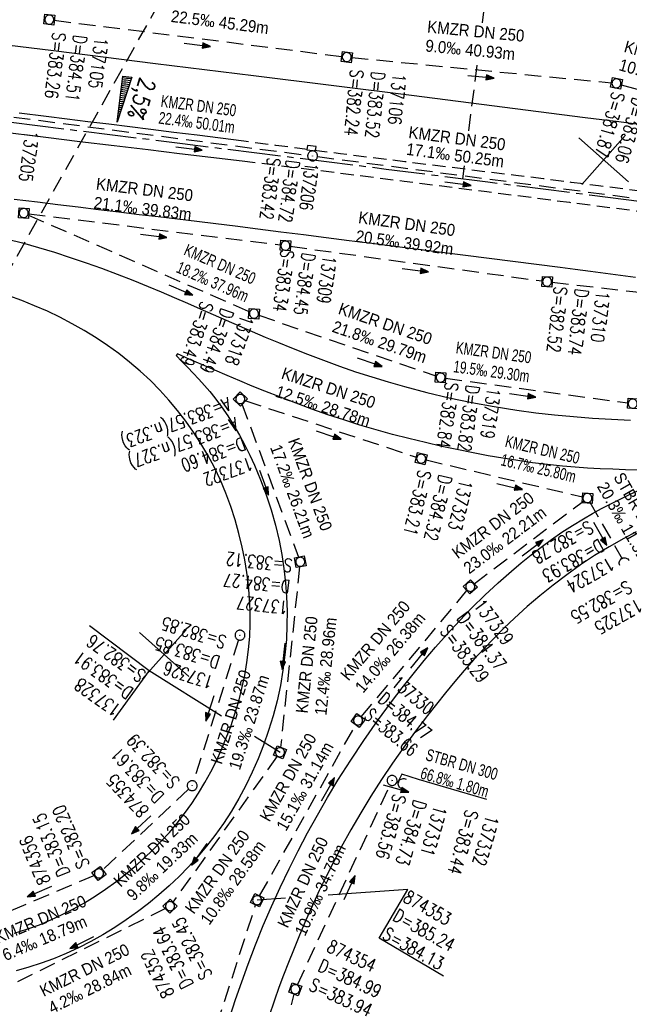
# Model space of a CAD drawing. Header units: millimetres. Extents: x -519 to 616, y -483 to 277.
# Tile 16 of 26: x 144 to 236, y -310 to -161. Entities that reach past the tile are written whole.
import ezdxf

# ---------------------------------------------------------------- set-up
doc = ezdxf.new("R2010")
doc.units = ezdxf.units.MM
doc.header["$LTSCALE"] = 10
for name, pattern in [('ACHSE', [5.5, 4, -0.5, 0.5, -0.5]), ('LT00', [0]), ('LT11', [0.3, 0.2, -0.1]), ('LT17', [0.15, 0.1, -0.05]), ('STRICHLINIE2', [0.375, 0.25, -0.125])]:
    doc.linetypes.add(name, pattern=pattern)
for name, color, linetype in [('--EK_000-Halt-Pfeil', 4, 'LT00'), ('--EK_000-Halt-Text', 140, 'LT00'), ('--EK_000-Haltung', 7, 'STRICHLINIE2'), ('--EK_000-Schacht-Text', 5, 'LT00'), ('--EK_01-Halt-Pfeil', 4, 'LT00'), ('--EK_01-Halt-Text', 140, 'LT00'), ('--EK_01-Haltung', 7, 'STRICHLINIE2'), ('--EK_01-Schacht-Text', 5, 'LT00'), ('--EK_07-Halt-Pfeil', 4, 'LT00'), ('--EK_07-Halt-Text', 140, 'LT00'), ('--EK_07-Haltung', 7, 'STRICHLINIE2'), ('--EK_07-Schacht-Text', 5, 'LT00'), ('--EK_08-Halt-Pfeil', 4, 'LT00'), ('--EK_08-Halt-Text', 140, 'LT00'), ('--EK_08-Haltung', 7, 'STRICHLINIE2'), ('--EK_08-Schacht-Text', 5, 'LT00'), ('--EK_10-Halt-Pfeil', 4, 'LT00'), ('--EK_10-Halt-Text', 140, 'LT00'), ('--EK_10-Haltung', 7, 'STRICHLINIE2'), ('--EK_10-Schacht-Text', 5, 'LT00'), ('--EK_11-Halt-Pfeil', 4, 'LT00'), ('--EK_11-Halt-Text', 140, 'LT00'), ('--EK_11-Haltung', 7, 'STRICHLINIE2'), ('--EK_11-Schacht-Text', 5, 'LT00'), ('--EK_13-Haltung', 7, 'STRICHLINIE2'), ('--EK_A-TEXT-KILOMETER', 30, 'LT17'), ('--EK_FBR', 2, 'LT00'), ('-AX-020', 30, 'ACHSE'), ('-QUE-20O', 11, 'Continuous'), ('V_KA_MULD', 182, 'LT00'), ('V_KA_PRUF', 182, 'LT00'), ('V_P_SK', 182, 'LT00'), ('V_P_UK_DL', 182, 'LT00'), ('V_RASTER_75', 121, 'LT00')]:
    doc.layers.add(name, color=color, linetype=linetype)
doc.styles.add('Haltungsbeschriftung', font='arial.ttf', dxfattribs={"width": 0.75})
doc.styles.add('ROMANS', font='ROMANS.shx', dxfattribs={"width": 0.8})
doc.styles.add('schachtbeschriftung', font='romans.shx', dxfattribs={"width": 0.75, "height": 0.2})

# ---------------------------------------------------------------- blocks, each defined once
blk = doc.blocks.new('SYMB0652')
at = {"color": 0, "linetype": 'ByBlock'}
blk.add_lwpolyline([(-0.15, -0.075), (0.15, -0.075), (0.15, 0.075), (-0.15, 0.075), (-0.15, -0.075)], dxfattribs=at)
blk = doc.blocks.new('SYMB0003')
at = {"color": 0, "linetype": 'ByBlock'}
for p, q in [((-0.015712, 0), (0.010166, 0.012015)), ((0, -0.021257), (-0.015712, 0)), ((0.010166, 0.012015), (0, -0.021257))]:
    blk.add_line(p, q, dxfattribs=at)
for points in [[(-0.031395, 0.499013), (-0.093691, 0.491144), (-0.154509, 0.475528), (-0.21289, 0.452414), (-0.267913, 0.422164), (-0.318712, 0.385257), (-0.364484, 0.342274), (-0.404509, 0.293893), (-0.438154, 0.240877), (-0.464888, 0.184062), (-0.484292, 0.124345), (-0.496058, 0.062667), (-0.5, 0)], [(-0.5, 0), (-0.496058, -0.062667), (-0.484292, -0.124345), (-0.464888, -0.184062), (-0.438154, -0.240877), (-0.404509, -0.293893), (-0.364485, -0.342274), (-0.318712, -0.385257), (-0.267914, -0.422164), (-0.21289, -0.452414), (-0.154509, -0.475529), (-0.093691, -0.491144), (-0.031395, -0.499014), (0.031395, -0.499014)], [(0.5, 0), (0.496057, 0.062667), (0.484292, 0.124345), (0.464888, 0.184062), (0.438153, 0.240877), (0.404509, 0.293893), (0.364484, 0.342274), (0.318712, 0.385257), (0.267913, 0.422164), (0.21289, 0.452414), (0.154509, 0.475528), (0.093691, 0.491144), (0.031395, 0.499013), (-0.031395, 0.499013)], [(0.031395, -0.499014), (0.093691, -0.491144), (0.154509, -0.475529), (0.21289, -0.452414), (0.267914, -0.422164), (0.318712, -0.385257), (0.364485, -0.342274), (0.404509, -0.293893), (0.438154, -0.240877), (0.464889, -0.184062), (0.484292, -0.124345), (0.496058, -0.062667), (0.5, 0)]]:
    blk.add_lwpolyline(points, dxfattribs=at)
blk = doc.blocks.new('SYMB1210')
at = {"color": 0, "linetype": 'ByBlock'}
blk.add_line((0.018815, -0.179014), (0.055623, -0.17119), dxfattribs=at)
for points in [[(-0.2, -0.2), (-0.2, 0.2), (0.2, 0.2), (0.2, -0.2), (-0.2, -0.2)], [(0.018815, 0.179014), (-0.018815, 0.179014), (-0.055623, 0.17119), (-0.09, 0.155885), (-0.120444, 0.133766), (-0.145623, 0.105801), (-0.164438, 0.073213), (-0.176067, 0.037424), (-0.18, 0)], [(-0.18, 0), (-0.176067, -0.037424), (-0.164438, -0.073213), (-0.145623, -0.105801), (-0.120444, -0.133766), (-0.09, -0.155885), (-0.055623, -0.17119), (-0.018815, -0.179014), (0.018815, -0.179014)], [(0.18, 0), (0.176067, 0.037424), (0.164438, 0.073213), (0.145623, 0.105801), (0.120444, 0.133766), (0.09, 0.155885), (0.055623, 0.17119), (0.018815, 0.179014)], [(0.055623, -0.17119), (0.09, -0.155885), (0.120444, -0.133766), (0.145623, -0.105801), (0.164438, -0.073213), (0.176067, -0.037424), (0.18, 0)]]:
    blk.add_lwpolyline(points, dxfattribs=at)
blk = doc.blocks.new('SYMB1107')
at = {"color": 0, "linetype": 'ByBlock'}
for points in [[(-0.2, 0), (-0.196157, 0.039018), (-0.184776, 0.076537), (-0.166294, 0.111114), (-0.141421, 0.141421), (-0.111114, 0.166294), (-0.076537, 0.184776), (-0.039018, 0.196157), (0, 0.2)], [(0, 0.2), (0.039018, 0.196157), (0.076537, 0.184776), (0.111114, 0.166294), (0.141421, 0.141421), (0.166294, 0.111114), (0.184776, 0.076537), (0.196157, 0.039018), (0.2, 0)]]:
    blk.add_lwpolyline(points, dxfattribs=at)
blk = doc.blocks.new('SYMB0070')
at = {"color": 0, "linetype": 'ByBlock'}
for p, q in [((-0.5, 0), (0.2, 0)), ((0.5, 0), (0.2, 0.1)), ((0.2, 0.1), (0.2, 0)), ((0.468, 0), (0.21, 0.086)), ((0.21, 0.086), (0.21, -0.086)), ((0.21, -0.086), (0.468, 0)), ((0.22, -0.072), (0.437, 0)), ((0.23, -0.058), (0.405, 0)), ((0.24, -0.045), (0.374, 0)), ((0.342, 0), (0.25, 0.031)), ((0.25, 0.031), (0.25, -0.031)), ((0.25, -0.031), (0.342, 0)), ((0.26, -0.017), (0.31, 0)), ((0.27, -0.003), (0.279, 0))]:
    blk.add_line(p, q, dxfattribs=at)
for points in [[(0.2, 0), (0.2, -0.1), (0.5, 0)], [(0.437, 0), (0.22, 0.072), (0.22, -0.072)], [(0.405, 0), (0.23, 0.058), (0.23, -0.058)], [(0.374, 0), (0.24, 0.045), (0.24, -0.045)], [(0.31, 0), (0.26, 0.017), (0.26, -0.017)], [(0.279, 0), (0.27, 0.003), (0.27, -0.003)]]:
    blk.add_lwpolyline(points, dxfattribs=at)

msp = doc.modelspace()

# ---------------------------------------------------------------- hatches: boundary and pattern name
at = {"layer": '-QUE-20O'}
h = msp.add_hatch(dxfattribs=at)
h.set_pattern_fill('LT_0', color=256, scale=0.3, angle=-7.0917, style=0, pattern_type=2)
h.set_pattern_definition([(352.908306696, (24088.14337, -706267.2961), (0.03703728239, 0.29770495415), [0.30000000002])])
h.paths.add_polyline_path([(159.19, -169.91), (158.33, -176.86), (160.58, -170.08)])

# ---------------------------------------------------------------- linework, layer by layer
at = {"layer": '--EK_000-Haltung'}
for p, q in [((139.02, -175.63), (187.13, -181.89)), ((188.62, -182.08), (236.96, -188.41))]:
    msp.add_line(p, q, dxfattribs=at)
at = {"layer": '--EK_01-Haltung'}
for p, q in [((148.85, -161.48), (192.3, -166.95)), ((193.79, -167.11), (233.03, -170.94)), ((234.5, -171.21), (250.97, -175.81))]:
    msp.add_line(p, q, dxfattribs=at)
at = {"layer": '--EK_07-Haltung'}
for p, q in [((177.66, -218.96), (203.56, -227.51)), ((205.01, -227.92), (228.66, -233.52)), ((212.28, -246.66), (228.79, -234.14)), ((229.76, -234.34), (234.62, -242.86)), ((195.22, -266.75), (211.2, -247.69)), ((176.67, -255.13), (169.9, -276.46)), ((179.87, -293.83), (194.37, -267.98)), ((169.13, -277.69), (156.16, -289.92)), ((154.92, -290.73), (139.01, -297.49)), ((169.93, -324.08), (179.27, -295.19))]:
    msp.add_line(p, q, dxfattribs=at)
at = {"layer": '--EK_07-Schacht-Text', "flags": 128}
for points in [[(207.65, -305.95), (197.91, -300.24), (202.25, -292.85), (190.25, -293.71)], [(183.77, -294.17), (179.5, -294.48)]]:
    msp.add_lwpolyline(points, dxfattribs=at)
at = {"layer": '--EK_08-Halt-Text', "flags": 128}
msp.add_lwpolyline([(214.19, -279.28), (203.85, -276.26), (201.34, -275.41), (200.75, -276.63)], dxfattribs=at)
at = {"layer": '--EK_08-Haltung'}
for p, q in [((177.2, -219.43), (185.74, -242.62)), ((185.92, -244.07), (183.03, -271.38)), ((182.52, -272.73), (166.77, -294.77)), ((200.61, -276.59), (200.9, -276.67)), ((185.58, -307.26), (199.58, -277.06)), ((165.67, -295.71), (141.18, -307.88)), ((178.23, -335.76), (185.08, -308.67))]:
    msp.add_line(p, q, dxfattribs=at)
at = {"layer": '--EK_08-Schacht-Text'}
for p, q in [((163.16, -259.74), (174.13, -266.6)), ((179.1, -269.71), (182.95, -272.12))]:
    msp.add_line(p, q, dxfattribs=at)
at = {"layer": '--EK_08-Schacht-Text', "flags": 128}
msp.add_lwpolyline([(154.17, -252.97), (163.16, -259.74), (157.74, -267.26)], dxfattribs=at)
at = {"layer": '--EK_10-Haltung'}
for p, q in [((144.99, -190.72), (183.02, -195.44)), ((184.51, -195.64), (222.57, -200.88)), ((224.06, -201.07), (262.29, -205.48))]:
    msp.add_line(p, q, dxfattribs=at)
at = {"layer": '--EK_11-Haltung'}
for p, q in [((144.93, -190.92), (178.33, -205.53)), ((179.73, -206.07), (206.5, -215.24)), ((207.95, -215.58), (235.5, -219.32))]:
    msp.add_line(p, q, dxfattribs=at)
at = {"layer": '--EK_13-Haltung'}
msp.add_line((130.37, -220.01), (203.72, -89.42), dxfattribs=at)
at = {"layer": '--EK_A-TEXT-KILOMETER', "ltscale": 2.5}
for p, q in [((213.55, -161.86), (216.21, -140.88)), ((211.48, -178.17), (212.83, -167.5)), ((210.56, -185.42), (210.81, -183.5))]:
    msp.add_line(p, q, dxfattribs=at)
at = {"layer": '--EK_FBR'}
msp.add_line((167.48, -211.91), (167.26, -212.17), dxfattribs=at)
for points in [[(347.61, -191.12), (337.39, -189.87), (326.68, -188.53), (321.39, -187.8), (313.34, -186.77), (297.78, -184.87), (278.05, -182.4), (252.97, -179.28), (233.75, -176.78), (232.82, -176.66), (229.04, -176.2), (202.84, -172.86), (178.93, -169.86), (164.15, -168.04), (148.71, -166.1), (124.59, -163.17), (99.95, -160.19), (73.77, -156.52), (56.93, -154.05), (46.17, -152.5), (40.96, -151.86), (22.72, -149.86)], [(167.26, -212.17), (168.13, -213.06), (169, -213.94), (169.85, -214.84), (170.7, -215.74), (171.52, -216.66), (172.33, -217.6), (173.08, -218.52)], [(237.07, -229.46), (235.16, -229.41), (233.25, -229.35), (231.33, -229.26), (229.43, -229.16), (227.52, -229.03), (225.61, -228.87), (223.36, -228.63), (221.1, -228.36), (218.86, -228.04), (216.61, -227.68), (214.38, -227.29), (212.14, -226.87), (209.92, -226.42), (207.41, -225.88), (204.91, -225.31), (202.43, -224.71), (199.95, -224.07), (197.49, -223.38), (195.03, -222.66), (192.6, -221.89), (190.19, -221.09), (187.78, -220.25), (185.39, -219.37), (183.01, -218.46), (180.64, -217.53), (178.75, -216.76), (176.86, -215.97), (174.98, -215.17), (173.1, -214.37), (171.23, -213.55), (169.35, -212.73), (167.48, -211.91)], [(228.79, -236.81), (230.15, -236.03), (231.53, -235.27), (232.93, -234.55), (234.34, -233.84), (235.76, -233.16), (237.2, -232.5), (238.64, -231.85), (240.08, -231.21), (241.53, -230.58), (242.99, -229.95)]]:
    msp.add_lwpolyline(points, dxfattribs=at)
at = {"layer": '--EK_FBR', "color": 2}
for points in [[(72.44, -170.03), (76.68, -170.54), (80.92, -171.04), (85.16, -171.54), (89.4, -172.03), (93.64, -172.53), (97.87, -173.03), (102.89, -173.63), (107.9, -174.24), (112.91, -174.85), (117.92, -175.46), (122.94, -176.08), (127.87, -176.7), (132.79, -177.31), (137.72, -177.93), (142.65, -178.54), (147.58, -179.15), (152.73, -179.78), (157.87, -180.4), (163.02, -181.02), (167.75, -181.59), (172.48, -182.16), (177.22, -182.72)], [(177.47, -179.77), (177.47, -179.77), (173.96, -179.32), (170.44, -178.86), (166.92, -178.42), (163.41, -177.97), (160.25, -177.58), (157.09, -177.19), (153.94, -176.81), (150.78, -176.42), (147.62, -176.03), (143.55, -175.53)], [(236.68, -200.35), (234.4, -200.06), (232.12, -199.76), (229.84, -199.45), (227.56, -199.15), (225.28, -198.84), (221.71, -198.38), (218.14, -197.92), (214.56, -197.46), (210.99, -197.02), (207.41, -196.57), (203.84, -196.12), (200.26, -195.68), (196.82, -195.24), (193.38, -194.8), (189.94, -194.36), (186.5, -193.92), (183.06, -193.48), (179.62, -193.05), (176.18, -192.62), (173.27, -192.26), (170.37, -191.91), (167.47, -191.56), (164.56, -191.21), (161.66, -190.86), (158.59, -190.48), (155.52, -190.11), (152.46, -189.73), (149.39, -189.35), (146.32, -188.98), (142.78, -188.55)], [(141.77, -194.55), (144.04, -195.14), (146.46, -195.82), (148.86, -196.55), (151.26, -197.32), (153.64, -198.13), (156, -198.97), (158.36, -199.86), (160.7, -200.77), (163.03, -201.71), (165.01, -202.54), (166.98, -203.38), (168.95, -204.23), (170.91, -205.09), (172.87, -205.95), (174.83, -206.82), (176.8, -207.68), (178.76, -208.53), (180.73, -209.37), (182.7, -210.2), (184.69, -211.01), (187.09, -211.96), (189.5, -212.87), (191.93, -213.75), (194.37, -214.59), (196.82, -215.39), (199.29, -216.14), (201.77, -216.85), (205.13, -217.73), (208.51, -218.53), (211.91, -219.24), (215.32, -219.86), (218.75, -220.4), (221.59, -220.79), (224.44, -221.12), (227.29, -221.39), (230.15, -221.61), (233.01, -221.78), (235.88, -221.9)], [(141.77, -194.55), (144.04, -195.14), (146.46, -195.82), (148.86, -196.55), (151.26, -197.32), (153.64, -198.13), (156, -198.97), (158.36, -199.86), (160.7, -200.77), (163.03, -201.71), (165.01, -202.54), (166.98, -203.38), (168.95, -204.23), (170.91, -205.09), (172.87, -205.95), (174.83, -206.82), (176.8, -207.68), (178.76, -208.53), (180.73, -209.37), (182.7, -210.2), (184.69, -211.01), (187.09, -211.96), (189.5, -212.87), (191.93, -213.75), (194.37, -214.59), (196.82, -215.39), (199.29, -216.14), (201.77, -216.85), (205.13, -217.73), (208.51, -218.53), (211.91, -219.24), (215.32, -219.86), (218.75, -220.4), (221.59, -220.79), (224.44, -221.12), (227.29, -221.39), (230.15, -221.61), (233.01, -221.78), (235.88, -221.9)], [(142.78, -299.48), (144.7, -298.87), (146.6, -298.18), (148.34, -297.45), (150.06, -296.66), (151.75, -295.79), (153.4, -294.86), (155.01, -293.86), (156.59, -292.81), (158.13, -291.7), (159.63, -290.54), (161.04, -289.37), (162.41, -288.15), (163.74, -286.89), (165.02, -285.58), (166.24, -284.23), (167.42, -282.83), (168.54, -281.38), (169.62, -279.86), (170.64, -278.3), (171.6, -276.7), (172.5, -275.06), (173.34, -273.39), (174.12, -271.68), (174.84, -269.95), (175.5, -268.2), (176.14, -266.31), (176.71, -264.4), (177.2, -262.47), (177.62, -260.52), (177.95, -258.57), (178.21, -256.6), (178.37, -254.62), (178.45, -252.69), (178.44, -250.75), (178.35, -248.82), (178.19, -246.88), (177.94, -244.96), (177.63, -243.04), (177.25, -241.14), (176.75, -239.06), (176.17, -237.01), (175.51, -234.98), (174.76, -232.98), (173.94, -231.01), (173.03, -229.09), (172.03, -227.2), (171, -225.45), (169.9, -223.73), (168.72, -222.07), (167.48, -220.45), (166.17, -218.89), (164.79, -217.38), (163.36, -215.93), (161.82, -214.51), (160.23, -213.15), (158.59, -211.86), (156.9, -210.63), (155.16, -209.47), (153.38, -208.37), (151.56, -207.34), (149.69, -206.37), (147.8, -205.47), (145.88, -204.63), (143.93, -203.85), (141.96, -203.13)], [(173.08, -218.52), (173.11, -218.55), (174.12, -219.9), (175.07, -221.29), (175.98, -222.72), (176.83, -224.19), (177.63, -225.68), (178.38, -227.2), (179.09, -228.74), (180.02, -230.96), (180.86, -233.21), (181.61, -235.49), (182.27, -237.79), (182.82, -240.13), (183.22, -242.24), (183.55, -244.36), (183.79, -246.49), (183.94, -248.63), (184.02, -250.78), (184, -252.93), (183.91, -255.07), (183.7, -257.4), (183.4, -259.73), (183, -262.03), (182.5, -264.32), (181.91, -266.59), (181.22, -268.83), (180.45, -271.04), (179.64, -273.11), (178.74, -275.15), (177.77, -277.15), (176.73, -279.11), (175.6, -281.02), (174.39, -282.88), (173.11, -284.69), (171.85, -286.32), (170.53, -287.89), (169.14, -289.42), (167.7, -290.89), (166.21, -292.3), (164.66, -293.67), (163.07, -294.98), (161.42, -296.25), (159.72, -297.46), (157.98, -298.61), (156.2, -299.69), (154.38, -300.71), (152.53, -301.66), (150.64, -302.53), (148.72, -303.33), (146.87, -304.01), (145, -304.62), (143.1, -305.16)], [(175.38, -312.14), (176.24, -309.47), (177.16, -306.81), (178.12, -304.16), (179.25, -301.23), (180.43, -298.32), (181.67, -295.44), (182.96, -292.58), (184.32, -289.74), (185.69, -287.01), (187.12, -284.3), (188.6, -281.63), (190.13, -278.98), (191.71, -276.36), (193.64, -273.33), (195.63, -270.33), (197.69, -267.39), (199.81, -264.49), (201.41, -262.38), (203.05, -260.3), (204.73, -258.25), (206.45, -256.23), (208.21, -254.25), (210.06, -252.26), (211.95, -250.3), (213.9, -248.39), (215.89, -246.53), (217.93, -244.73), (219.4, -243.49), (220.9, -242.28), (222.42, -241.1), (223.97, -239.96), (225.55, -238.87), (227.15, -237.82), (228.79, -236.81)], [(236.77, -238.79), (234.88, -239.79), (232.66, -241.06), (230.48, -242.4), (228.35, -243.81), (226.26, -245.3), (224.22, -246.84), (222.22, -248.45), (220.28, -250.11), (218.38, -251.83), (216.79, -253.35), (215.24, -254.91), (213.72, -256.49), (212.23, -258.11), (210.77, -259.76), (209.35, -261.43), (207.94, -263.13), (206.57, -264.85), (205.21, -266.58), (203.42, -268.95), (201.67, -271.36), (199.96, -273.79), (198.3, -276.25), (196.69, -278.75), (195.14, -281.28), (193.64, -283.84), (192.2, -286.44), (191.06, -288.61), (189.96, -290.81), (188.89, -293.03), (187.86, -295.26), (186.87, -297.51), (185.9, -299.77), (184.97, -302.04), (184.22, -303.92), (183.49, -305.8), (182.78, -307.69), (182.11, -309.59), (181.25, -312.13)]]:
    msp.add_lwpolyline(points, dxfattribs=at)
at = {"layer": '--EK_FBR', "linetype": 'LT11', "flags": 128}
for points in [[(312.12, -196.8), (308.17, -196.3), (304.23, -195.8), (300.28, -195.3), (296.33, -194.8), (291.33, -194.17), (286.33, -193.54), (281.33, -192.91), (276.33, -192.28), (270.13, -191.5), (263.93, -190.71), (257.73, -189.92), (251.53, -189.13), (247.43, -188.6), (243.34, -188.07), (239.25, -187.54), (235.15, -187.02), (231.06, -186.49), (226.96, -185.98), (222.77, -185.45), (218.58, -184.93), (214.38, -184.42), (210.19, -183.9), (206, -183.39), (201.8, -182.87), (196.94, -182.26), (192.07, -181.64), (187.2, -181.02), (182.34, -180.4), (177.47, -179.77)], [(177.22, -182.72), (201.71, -185.78), (214.2, -187.38), (226.68, -188.98), (232.91, -189.78), (239.14, -190.58), (245.36, -191.37), (251.59, -192.16), (255.71, -192.68), (259.84, -193.2), (263.96, -193.73), (268.08, -194.25), (272.21, -194.78), (276.33, -195.31), (279.63, -195.74), (282.94, -196.17), (286.25, -196.61), (289.56, -197.04), (292.87, -197.47), (296.18, -197.89), (299.31, -198.27), (302.44, -198.66), (305.57, -199.03), (308.71, -199.41), (311.84, -199.79)]]:
    msp.add_lwpolyline(points, dxfattribs=at)
at = {"layer": '-AX-020', "ltscale": 0.2, "flags": 128}
msp.add_lwpolyline([(-493.87, -141.36), (-486.27, -141.05), (-470.78, -140.5), (-455.3, -140.02), (-439.81, -139.63), (-424.32, -139.32), (-408.83, -139.08), (-393.34, -138.93), (-377.85, -138.86), (-362.36, -138.86), (-346.87, -138.95), (-331.38, -139.12), (-315.89, -139.36), (-300.4, -139.69), (-284.91, -140.1), (-269.43, -140.58), (-253.95, -141.15), (-238.47, -141.79), (-232.64, -142.06), (-217.17, -142.81), (-201.7, -143.65), (-186.24, -144.56), (-170.78, -145.54), (-155.32, -146.59), (-139.87, -147.7), (-124.42, -148.88), (-108.98, -150.13), (-93.54, -151.43), (-78.11, -152.79), (-62.68, -154.2), (-47.26, -155.66), (-31.84, -157.17), (-16.43, -158.73), (-1.02, -160.33), (14.39, -161.98), (29.79, -163.66), (45.18, -165.38), (60.57, -167.13), (75.96, -168.91), (91.35, -170.72), (106.73, -172.55), (122.11, -174.41), (137.49, -176.29), (152.87, -178.19), (168.24, -180.1), (183.61, -182.03), (198.98, -183.96), (214.35, -185.9), (229.72, -187.85), (244.81, -189.77), (264.65, -192.28), (284.5, -194.8), (304.34, -197.3), (324.18, -199.78), (344.03, -202.24), (363.88, -204.68), (383.74, -207.08), (403.6, -209.44), (423.46, -211.76), (431.13, -212.64)], dxfattribs=at)
at = {"layer": '-QUE-20O', "flags": 128}
msp.add_lwpolyline([(160.58, -170.08), (158.33, -176.86), (159.19, -169.91), (160.58, -170.08)], dxfattribs=at)
at = {"layer": 'V_RASTER_75'}
for p, q in [((235.59, -185.89), (228.11, -179.25)), ((235.17, -178.83), (228.53, -186.31)), ((161.71, -254.02), (169.18, -260.66)), ((168.76, -253.61), (162.12, -261.08))]:
    msp.add_line(p, q, dxfattribs=at)

# ---------------------------------------------------------------- block references
at = {"layer": '--EK_000-Halt-Pfeil', "yscale": 4.000000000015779, "zscale": 4}
for p, xscale, rotation in [((169.22, -180.85), 4.000000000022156, 352.5962194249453), ((209.85, -186.17), 3.999999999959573, 352.5436494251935)]:
    msp.add_blockref('SYMB0070', p, dxfattribs=dict(at, xscale=xscale, rotation=rotation))
at = {"layer": '--EK_01-Halt-Pfeil', "yscale": 4.000000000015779, "zscale": 4}
for p, xscale, rotation in [((170.45, -165.2), 3.999999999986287, 352.8282793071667), ((213.31, -170.02), 4.00000000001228, 354.4285293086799)]:
    msp.add_blockref('SYMB0070', p, dxfattribs=dict(at, xscale=xscale, rotation=rotation))
at = {"layer": '--EK_07-Halt-Pfeil'}
for p, xscale, yscale, zscale, rotation in [((190.3, -224.18), 4.000000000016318, 4.000000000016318, 4, 341.7400793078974), ((217.65, -231.95), 3.99999999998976, 4.000000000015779, 4, 346.6785893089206), ((231.32, -239.1), 3.99999999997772, 4.000000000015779, 4, 299.6913193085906), ((221.14, -241.2), 4, 4, 4, 37.17333930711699), ((203.98, -257.86), 4.000000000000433, 4.000000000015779, 4.000000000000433, 50.01827930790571), ((172.33, -265.49), 4.000000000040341, 4.000000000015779, 4, 252.3927093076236), ((190.22, -277.7), 4.000000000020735, 4.000000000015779, 4, 60.70880930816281), ((161.96, -283.08), 4.000000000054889, 4.000000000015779, 4, 223.3098393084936), ((146.57, -293.19), 3.999999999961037, 4.000000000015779, 4, 203.0363993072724)]:
    msp.add_blockref('SYMB0070', p, dxfattribs=dict(at, xscale=xscale, yscale=yscale, zscale=zscale, rotation=rotation))
at = {"layer": '--EK_08-Halt-Pfeil', "yscale": 4.000000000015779, "zscale": 4}
for p, xscale, rotation in [((180.53, -231.37), 3.999999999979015, 290.2080693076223), ((183.48, -257.62), 3.999999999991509, 263.9565193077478), ((200.48, -277.59), 3.99999999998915, 343.9567093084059), ((170.75, -287.54), 4.000000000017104, 234.4598793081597), ((193.48, -292.58), 4.000000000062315, 65.13115930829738), ((152.98, -300.9), 3.999999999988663, 206.4267493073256)]:
    msp.add_blockref('SYMB0070', p, dxfattribs=dict(at, xscale=xscale, rotation=rotation))
at = {"layer": '--EK_10-Halt-Pfeil', "zscale": 4}
for p, xscale, yscale, rotation in [((163.88, -194.07), 4, 4, 352.9174393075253), ((203.4, -199.25), 3.999999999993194, 4.000000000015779, 352.149979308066)]:
    msp.add_blockref('SYMB0070', p, dxfattribs=dict(at, xscale=xscale, yscale=yscale, rotation=rotation))
at = {"layer": '--EK_11-Halt-Pfeil', "yscale": 4.000000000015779, "zscale": 4}
for p, xscale, rotation in [((167.97, -202.25), 3.999999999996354, 336.3859993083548), ((196.51, -213.17), 3.999999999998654, 341.0912293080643), ((219.61, -218.17), 4.000000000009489, 352.2823593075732)]:
    msp.add_blockref('SYMB0070', p, dxfattribs=dict(at, xscale=xscale, rotation=rotation))
at = {"layer": 'V_KA_MULD', "zscale": 3.8}
for p, xscale, yscale, rotation in [((148.1, -161.38), 3.80000000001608, 3.799999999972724, 352.7422680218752), ((193.04, -167.04), 3.800000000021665, 3.799999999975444, 352.2039103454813), ((233.78, -171.01), 3.800000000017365, 3.799999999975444, 348.8928889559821), ((144.24, -190.62), 3.800000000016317, 3.799999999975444, 356.3090993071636), ((183.77, -195.54), 3.800000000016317, 3.799999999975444, 356.3090993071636), ((223.31, -200.99), 3.800000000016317, 3.799999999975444, 356.3090993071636), ((179.02, -205.83), 3.800000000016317, 3.799999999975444, 356.3090993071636), ((207.21, -215.48), 3.800000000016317, 3.799999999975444, 356.3090993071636), ((176.95, -218.73), 3.800000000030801, 3.799999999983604, 317.1496044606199), ((236.24, -219.42), 3.800000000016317, 3.799999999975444, 356.3090993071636), ((204.28, -227.74), 3.800000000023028, 3.799999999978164, 347.0703797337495), ((229.39, -233.69), 3.800000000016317, 3.799999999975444, 356.3090993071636), ((186, -243.33), 3.799999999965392, 3.799999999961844, 99.75284495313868), ((211.69, -247.11), 3.800000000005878, 3.799999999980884, 42.95143064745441), ((194.74, -267.32), 3.800000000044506, 3.799999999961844, 53.84337514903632), ((182.95, -272.12), 3.800000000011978, 3.799999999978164, 69.3718792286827), ((155.61, -290.43), 3.799999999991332, 3.799999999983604, 37.185937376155), ((166.34, -295.38), 3.799999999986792, 3.799999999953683, 44.04445302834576), ((179.5, -294.48), 3.79999999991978, 3.799999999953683, 64.12518863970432), ((185.26, -307.94), 3.800000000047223, 3.799999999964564, 250.1786117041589)]:
    msp.add_blockref('SYMB1210', p, dxfattribs=dict(at, xscale=xscale, yscale=yscale, rotation=rotation))
at = {"layer": 'V_KA_PRUF', "xscale": 1.500000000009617, "yscale": 1.500000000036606, "zscale": 1.5, "rotation": 4.066199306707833}
for p in [(187.87, -181.98), (176.9, -254.42), (169.68, -277.17), (199.89, -276.38)]:
    msp.add_blockref('SYMB0003', p, dxfattribs=at)
at = {"layer": 'V_P_SK', "xscale": 4.49999999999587, "yscale": 4.500000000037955, "zscale": 4.5, "rotation": 352.7255087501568}
msp.add_blockref('SYMB0652', (187.71, -180.81), dxfattribs=at)
at = {"layer": 'V_P_UK_DL', "zscale": 4}
for p, xscale, yscale, rotation in [((234.99, -243.52), 3.999999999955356, 4.000000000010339, 27.794922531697), ((201.62, -276.88), 3.999999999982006, 4.0000000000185, 60.75097454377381)]:
    msp.add_blockref('SYMB1107', p, dxfattribs=dict(at, xscale=xscale, yscale=yscale, rotation=rotation))

# ---------------------------------------------------------------- texts
at = {"layer": '--EK_000-Halt-Text', "style": 'Haltungsbeschriftung'}
for s, rotation, width, p in [('KMZR DN 250', 352.5962, 0.7, (164.86, -174.54)), ('22.4‰ 50.01m', 352.5962, 0.7, (164.53, -177.08)), ('KMZR DN 250', 352.5437, 0.9, (202.29, -179.26)), ('17.1‰ 50.25m', 352.5437, 0.9, (201.95, -181.8))]:
    msp.add_text(s, height=1.8, rotation=rotation, dxfattribs=dict(at, width=width)).set_placement(p)
at = {"layer": '--EK_000-Schacht-Text', "style": 'schachtbeschriftung'}
for s, rotation, width, p in [('137205', 262.5962, 0.75, (144.51, -178.11)), ('S=383.42', 262.5437, 0.7, (181.08, -182.17)), ('D=384.72', 262.5437, 0.7, (183.93, -182.54)), ('137206', 262.5437, 0.7, (186.79, -182.91))]:
    msp.add_text(s, height=2, rotation=rotation, dxfattribs=dict(at, width=width)).set_placement(p)
at = {"layer": '--EK_01-Halt-Text', "style": 'Haltungsbeschriftung', "width": 0.9}
for s, rotation, p in [('22.5‰ 45.29m', 352.8283, (166.39, -161.72)), ('KMZR DN 250', 354.4285, (205.13, -163.31)), ('9.0‰ 40.93m', 354.4285, (204.85, -166.18)), ('KMZR DN 250', 344.4147, (234.8, -166.23)), ('10.8‰ 18.59m', 344.4147, (234.02, -169))]:
    msp.add_text(s, height=1.8, rotation=rotation, dxfattribs=at).set_placement(p)
at = {"layer": '--EK_01-Schacht-Text', "style": 'schachtbeschriftung', "width": 0.75}
for s, rotation, p in [('S=383.26', 262.8283, (148.63, -163.21)), ('D=384.51', 262.8283, (151.8, -163.61)), ('137105', 262.8283, (154.98, -164.01)), ('S=382.24', 264.4285, (193.62, -168.85)), ('D=383.52', 264.4285, (196.8, -169.16)), ('137106', 264.4285, (199.99, -169.47)), ('S=381.87', 254.4147, (233.18, -172.14)), ('D=383.06', 254.4147, (236.26, -173))]:
    msp.add_text(s, height=2, rotation=rotation, dxfattribs=at).set_placement(p)
at = {"layer": '--EK_07-Halt-Text', "style": 'Haltungsbeschriftung'}
for s, rotation, width, p in [('KMZR DN 250', 341.7401, 0.9, (183.02, -215.59)), ('12.5‰ 28.78m', 341.7401, 0.9, (182.12, -218.33)), ('KMZR DN 250', 346.6786, 0.7, (216.84, -225.92)), ('16.7‰ 25.80m', 346.6786, 0.7, (216.18, -228.72)), ('STBR DN 600', 299.6913, 0.9, (233.27, -230.5)), ('20.3‰ 11.31m', 299.6913, 0.9, (230.77, -231.93)), ('KMZR DN 250', 37.1733, 0.9, (209.8, -242.96)), ('23.0‰ 22.21m', 37.1733, 0.9, (211.54, -245.25)), ('KMZR DN 250', 50.0183, 0.9, (193.3, -261.44)), ('14.0‰ 26.38m', 50.0183, 0.9, (195.51, -263.29)), ('KMZR DN 250', 72.3927, 0.9, (174.14, -274.06)), ('19.3‰ 23.87m', 72.3927, 0.9, (176.88, -274.93)), ('KMZR DN 250', 60.7088, 0.9, (181.35, -282.76)), ('15.1‰ 31.14m', 60.7088, 0.9, (183.86, -284.17)), ('KMZR DN 250', 43.3098, 0.9, (158.85, -292.61)), ('9.8‰ 19.33m', 43.3098, 0.9, (160.82, -294.7)), ('KMZR DN 250', 23.0364, 0.9, (140.35, -301.05)), ('6.4‰ 18.79m', 23.0364, 0.9, (141.48, -303.7))]:
    msp.add_text(s, height=1.8, rotation=rotation, dxfattribs=dict(at, width=width)).set_placement(p)
at = {"layer": '--EK_07-Schacht-Text', "style": 'schachtbeschriftung'}
for s, rotation, width, p in [('S=383.21', 256.6786, 0.75, (203.89, -229.32)), ('D=384.32', 256.6786, 0.75, (207.01, -230.05)), ('137323', 256.6786, 0.75, (210.12, -230.79)), ('S=382.78', 209.6913, 0.75, (229.54, -237.02)), ('D=383.93', 209.6913, 0.75, (231.13, -239.8)), ('137324', 209.6913, 0.75, (232.71, -242.58)), ('S=382.55', 209.6928, 0.75, (235.37, -246.06)), ('137329', 307.1733, 0.75, (212.13, -249.98)), ('137325', 209.6928, 0.75, (236.96, -248.84)), ('D=384.37', 307.1733, 0.75, (209.58, -251.91)), ('S=382.85', 162.3927, 0.75, (175, -254.6)), ('S=383.29', 307.1733, 0.75, (207.03, -253.85)), ('D=383.85', 162.3927, 0.75, (174.04, -257.65)), ('137326', 162.3927, 0.75, (173.07, -260.7)), ('137330', 320.0183, 0.7, (199.64, -261.94)), ('D=384.77', 320.0183, 0.7, (197.58, -264.39)), ('S=383.66', 320.0183, 0.7, (195.53, -266.85)), ('S=382.39', 133.3098, 0.75, (167.93, -276.41)), ('D=383.61', 133.3098, 0.75, (165.6, -278.61)), ('874355', 133.3098, 0.75, (163.27, -280.8)), ('D=383.15', 113.0364, 0.75, (151.29, -290.37)), ('S=382.20', 113.0364, 0.75, (154.24, -289.12)), ('874356', 113.0364, 0.75, (148.35, -291.62)), ('874353', 330.7088, 0.75, (201.39, -294.62)), ('D=385.24', 330.7088, 0.75, (199.83, -297.41)), ('S=384.13', 330.7088, 0.75, (198.26, -300.2))]:
    msp.add_text(s, height=2, rotation=rotation, dxfattribs=dict(at, width=width)).set_placement(p)
at = {"layer": '--EK_08-Halt-Text', "style": 'Haltungsbeschriftung'}
for s, rotation, width, p in [('KMZR DN 250', 290.2081, 0.9, (184.13, -225.03)), ('17.2‰ 26.21m', 290.2081, 0.9, (181.42, -226.02)), ('KMZR DN 250', 83.9565, 0.9, (187.1, -266.3)), ('12.4‰ 28.96m', 83.9565, 0.9, (189.96, -266.61)), ('STBR DN 300', 343.9567, 0.7, (204.82, -273.28)), ('66.8‰ 1.80m', 343.9567, 0.7, (204.02, -276.05)), ('KMZR DN 250', 54.4599, 0.9, (169.92, -296.7)), ('10.8‰ 28.58m', 54.4599, 0.9, (172.26, -298.37)), ('KMZR DN 250', 65.1312, 0.9, (184.11, -298.82)), ('10.9‰ 34.78m', 65.1312, 0.9, (186.73, -300.03)), ('KMZR DN 250', 26.4267, 0.9, (147.23, -309.12)), ('4.2‰ 28.84m', 26.4267, 0.9, (148.52, -311.7))]:
    msp.add_text(s, height=1.8, rotation=rotation, dxfattribs=dict(at, width=width)).set_placement(p)
at = {"layer": '--EK_08-Schacht-Text', "style": 'schachtbeschriftung', "width": 0.75}
for s, rotation, p in [('A=383.57(n.323)', 200.2081, (175.06, -218.44)), ('A=383.57(n.327)', 200.2081, (176.17, -221.44)), ('D=384.60', 200.2081, (177.27, -224.44)), ('137322', 200.2081, (178.38, -227.45)), ('S=383.12', 173.9565, (184.91, -242.93)), ('D=384.27', 173.9565, (184.57, -246.11)), ('137327', 173.9565, (184.24, -249.29)), ('S=382.76', 144.4599, (162.83, -260.02)), ('D=383.91', 144.4599, (160.97, -262.62)), ('137328', 144.4599, (159.1, -265.23)), ('S=383.56', 253.9567, (200.13, -278.27)), ('D=384.73', 253.9567, (203.2, -279.16)), ('137331', 253.9567, (206.28, -280.04)), ('S=383.44', 253.9567, (211.05, -280.64)), ('137332', 253.9567, (214.13, -281.52)), ('S=382.45', 116.4267, (172.78, -305.8)), ('D=383.64', 116.4267, (169.92, -307.22)), ('874354', 335.1312, (189.86, -302.19)), ('874352', 116.4267, (167.05, -308.64)), ('D=384.99', 335.1312, (188.51, -305.09)), ('S=383.94', 335.1312, (187.17, -308))]:
    msp.add_text(s, height=2, rotation=rotation, dxfattribs=at).set_placement(p)
at = {"layer": '--EK_10-Halt-Text', "style": 'Haltungsbeschriftung', "width": 0.9}
for s, rotation, p in [('KMZR DN 250', 352.9174, (155.08, -187.05)), ('21.1‰ 39.83m', 352.9174, (154.73, -189.91)), ('KMZR DN 250', 352.15, (194.7, -192.12)), ('20.5‰ 39.92m', 352.15, (194.3, -194.97))]:
    msp.add_text(s, height=1.8, rotation=rotation, dxfattribs=at).set_placement(p)
at = {"layer": '--EK_10-Schacht-Text', "style": 'schachtbeschriftung'}
for s, rotation, width, p in [('S=383.34', 262.15, 0.7, (183.14, -196.12)), ('D=384.45', 262.15, 0.7, (186.31, -196.56)), ('137309', 262.15, 0.7, (189.48, -197)), ('S=382.52', 263.4229, 0.75, (224.4, -201.62)), ('D=383.74', 263.4229, 0.75, (227.58, -201.99)), ('137310', 263.4229, 0.75, (230.76, -202.36))]:
    msp.add_text(s, height=2, rotation=rotation, dxfattribs=dict(at, width=width)).set_placement(p)
at = {"layer": '--EK_11-Halt-Text', "style": 'Haltungsbeschriftung'}
for s, rotation, width, p in [('KMZR DN 250', 336.386, 0.7, (168.28, -196.87)), ('18.2‰ 37.96m', 336.386, 0.7, (167.13, -199.51)), ('KMZR DN 250', 341.0912, 0.9, (191.61, -205.81)), ('21.8‰ 29.79m', 341.0912, 0.9, (190.68, -208.53)), ('KMZR DN 250', 352.2824, 0.7, (209.44, -211.81)), ('19.5‰ 29.30m', 352.2824, 0.7, (209.06, -214.66))]:
    msp.add_text(s, height=1.8, rotation=rotation, dxfattribs=dict(at, width=width)).set_placement(p)
at = {"layer": '--EK_11-Schacht-Text', "style": 'schachtbeschriftung', "width": 0.75}
for s, rotation, p in [('S=383.49', 251.0912, (171.06, -203.82)), ('D=384.49', 251.0912, (174.09, -204.86)), ('137318', 251.0912, (177.12, -205.89)), ('S=382.84', 262.2824, (207.95, -216.09)), ('D=383.82', 262.2824, (211.12, -216.52)), ('137319', 262.2824, (214.29, -216.95))]:
    msp.add_text(s, height=2, rotation=rotation, dxfattribs=at).set_placement(p)
at = {"layer": '-QUE-20O', "style": 'ROMANS', "width": 0.8}
msp.add_text('2,5%%%', height=2.5, rotation=251.5984, dxfattribs=at).set_placement((161.87, -169.98))

doc.saveas('drawing.dxf')
